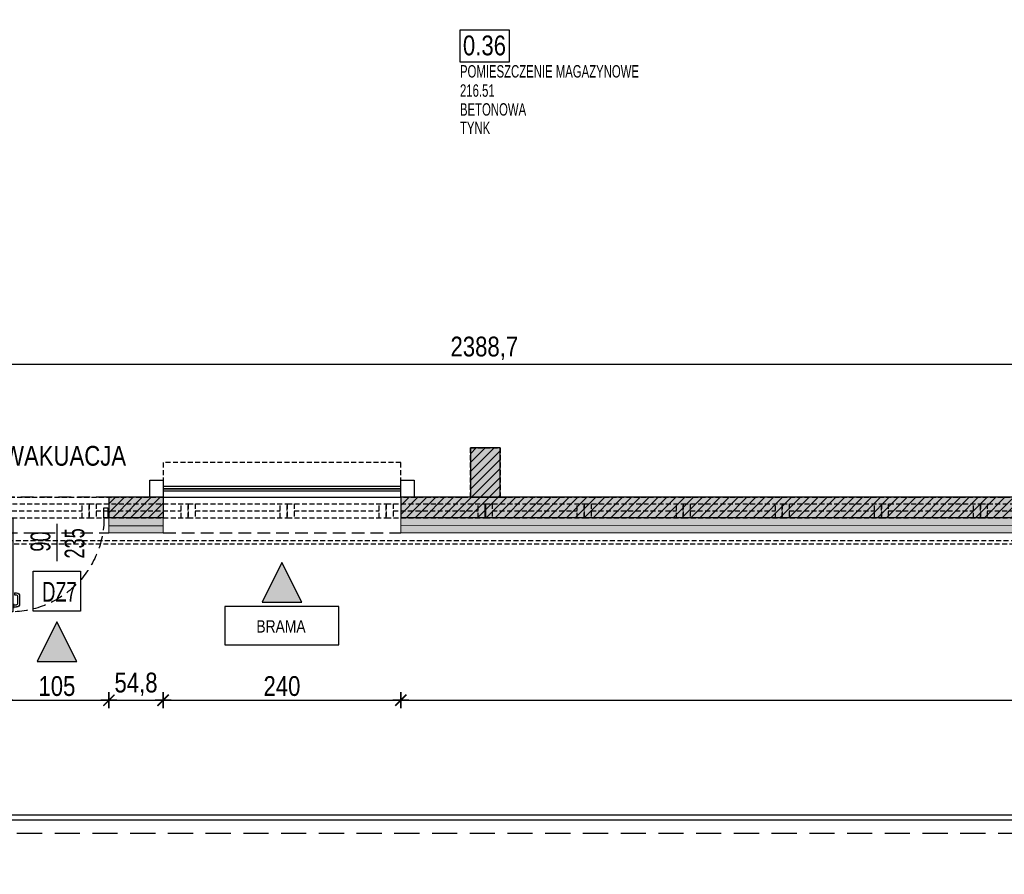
# Model space of a CAD drawing. Header units: millimetres. Extents: x 76192 to 88546, y 19309 to 25840.
# Tile 23 of 61: x 82680 to 83674, y 21011 to 21873. Entities that reach past the tile are written whole.
import ezdxf
from ezdxf.enums import TextEntityAlignment as Align

# ---------------------------------------------------------------- set-up
doc = ezdxf.new("R2010")
doc.units = ezdxf.units.MM
doc.linetypes.add('DASHED', pattern=[0.75, 0.5, -0.25])
doc.linetypes.add('DASHEDX2', pattern=[38.1, 25.4, -12.7])
doc.layers.get('DEFPOINTS').update_dxf_attribs({"lineweight": 9})
for name, color, linetype in [('_HSA_HATCH_WYPEŁNIENIA_PRZEGRÓD', 205, 'Continuous'), ('_HSA_NUMERACJA POMIESZCZEN', 43, 'Continuous'), ('_HSA_OPIS', 43, 'Continuous'), ('_HSA_OPIS_STOLARKA_WEWNĘTRZNA', 43, 'Continuous'), ('_HSA_PRZERYWANE', 153, 'DASHEDX2'), ('_HSA_SCHODY', 122, 'Continuous'), ('_HSA_STOLARKA_WEWNĘTRZNA', 132, 'Continuous'), ('_HSA_STOLARKA_ZEWNĘTRZNA', 132, 'Continuous'), ('_HSA_WIDOKOWE', 1, 'Continuous'), ('_HSA_WIDOKOWE_CIENKIE', 8, 'Continuous'), ('_HSA_WYM_100', 141, 'Continuous'), ('_HSA_ŚCIANY_KONSTRUKCYJNE', 3, 'Continuous'), ('_HSA_ŚCIANY_MUROWANE', 4, 'Continuous')]:
    doc.layers.add(name, color=color, linetype=linetype)
doc.layers.add('_HSA_IZOLACJA_TERMICZNA', color=2, linetype='Continuous', lineweight=5)
doc.layers.add('_HSA_NUMERACJA POMIESZCZEN POMOC', color=7, linetype='Continuous', true_color=0x38940a, plot=False)
doc.layers.add('_HSA_OPIS_STOLARKA_ZEWNĘTRZNA_POMOC', color=7, linetype='Continuous', true_color=0x6cc7f4, plot=False)
doc.layers.add('_HSA_POWIERZCHNIA_UŻYTKOWA', color=115, linetype='DASHED', plot=False)
doc.styles.add('Arial', font='Arial.ttf')
doc.styles.add('Arial Narrow_1', font='Arial Narrow.ttf', dxfattribs={"width": 0.8, "height": 200})
doc.styles.add('ARIAL_100', font='Arial.ttf', dxfattribs={"width": 0.8, "height": 20})
doc.styles.add('ARIAL_50', font='Arial Narrow.ttf', dxfattribs={"width": 0.8, "height": 10})
doc.linetypes.add('BATTING', pattern='A,0.00254,-2.54,[134,ltypeshp.shx,S=2.54,R=0,X=-2.54,Y=0],-5.08,[134,ltypeshp.shx,S=2.54,R=180,X=2.54,Y=0],-2.54', length=10.16254)
doc.dimstyles.new('WYM_WEWN_100', dxfattribs={"dimtxt": 20, "dimasz": 2, "dimexe": 10, "dimexo": 0, "dimgap": 4, "dimtad": 1, "dimdec": 1, "dimrnd": 0.1, "dimtxsty": 'ARIAL_100', "dimblk": 'Wym-03', "dimcen": 0, "dimdle": 10, "dimse1": 1, "dimse2": 1, "dimclrt": 256, "dimazin": 2, "dimtfac": 1, "dimtdec": 1, "dimtix": 1, "dimtmove": 2, "dimatfit": 0, "dimfxl": 1, "dimtolj": 1, "dimtzin": 0, "dimarcsym": 0})

# ---------------------------------------------------------------- blocks, each defined once
blk = doc.blocks.new('A$C181A6C00')
blk.add_hatch(color=256).paths.add_polyline_path([(50, -25), (0, 0), (50, 25)])
blk.add_lwpolyline([(50, -25), (0, 0), (50, 25), (50, -25)])
blk = doc.blocks.new('A$C88e31ec9')
blk.add_lwpolyline([(-57.56, -38.64), (57.56, -38.64), (57.56, 0), (-57.56, 0)], close=True)
at = {"style": 'Arial', "width": 0.8}
blk.add_text('BRAMA', height=12.5, dxfattribs=at).set_placement((-0.98, -26.24), align=Align.CENTER)
blk = doc.blocks.new('*U459')
at = {"linetype": 'ByBlock', "ltscale": 10}
for p, q in [((0, 14), (100, 14)), ((0, 0), (0, 14)), ((7, 0), (7, 14)), ((93, 14), (93, 0)), ((100, 14), (100, 0)), ((0, 0), (100, 0)), ((7, 7), (93, 7))]:
    blk.add_line(p, q, dxfattribs=at)
blk = doc.blocks.new('*U460')
at = {"linetype": 'ByBlock', "ltscale": 10}
for p, q in [((0, 14), (100, 14)), ((0, 0), (0, 14)), ((7, 0), (7, 14)), ((93, 14), (93, 0)), ((100, 14), (100, 0)), ((0, 0), (100, 0)), ((7, 7), (93, 7))]:
    blk.add_line(p, q, dxfattribs=at)
blk = doc.blocks.new('*U461')
at = {"linetype": 'ByBlock', "ltscale": 10}
for p, q in [((0, 14), (100, 14)), ((0, 0), (0, 14)), ((7, 0), (7, 14)), ((93, 14), (93, 0)), ((100, 14), (100, 0)), ((0, 0), (100, 0)), ((7, 7), (93, 7))]:
    blk.add_line(p, q, dxfattribs=at)
blk = doc.blocks.new('*U462')
at = {"linetype": 'ByBlock', "ltscale": 10}
for p, q in [((0, 14), (100, 14)), ((0, 0), (0, 14)), ((7, 0), (7, 14)), ((93, 14), (93, 0)), ((100, 14), (100, 0)), ((0, 0), (100, 0)), ((7, 7), (93, 7))]:
    blk.add_line(p, q, dxfattribs=at)
blk = doc.blocks.new('*U463')
at = {"linetype": 'ByBlock', "ltscale": 10}
for p, q in [((0, 14), (100, 14)), ((0, 0), (0, 14)), ((7, 0), (7, 14)), ((93, 14), (93, 0)), ((100, 14), (100, 0)), ((0, 0), (100, 0)), ((7, 7), (93, 7))]:
    blk.add_line(p, q, dxfattribs=at)
blk = doc.blocks.new('*U464')
at = {"linetype": 'ByBlock', "ltscale": 10}
for p, q in [((0, 14), (100, 14)), ((0, 0), (0, 14)), ((7, 0), (7, 14)), ((93, 14), (93, 0)), ((100, 14), (100, 0)), ((0, 0), (100, 0)), ((7, 7), (93, 7))]:
    blk.add_line(p, q, dxfattribs=at)
blk = doc.blocks.new('*U465')
at = {"linetype": 'ByBlock', "ltscale": 10}
for p, q in [((0, 14), (100, 14)), ((0, 0), (0, 14)), ((7, 0), (7, 14)), ((93, 14), (93, 0)), ((100, 14), (100, 0)), ((0, 0), (100, 0)), ((7, 7), (93, 7))]:
    blk.add_line(p, q, dxfattribs=at)
blk = doc.blocks.new('*U466')
at = {"linetype": 'ByBlock', "ltscale": 10}
for p, q in [((0, 14), (100, 14)), ((0, 0), (0, 14)), ((7, 0), (7, 14)), ((93, 14), (93, 0)), ((100, 14), (100, 0)), ((0, 0), (100, 0)), ((7, 7), (93, 7))]:
    blk.add_line(p, q, dxfattribs=at)
blk = doc.blocks.new('*U443')
at = {"linetype": 'ByBlock', "ltscale": 10}
for p, q in [((0, 14), (100, 14)), ((0, 0), (0, 14)), ((7, 0), (7, 14)), ((93, 14), (93, 0)), ((100, 14), (100, 0)), ((0, 0), (100, 0)), ((7, 7), (93, 7))]:
    blk.add_line(p, q, dxfattribs=at)
blk = doc.blocks.new('*U444')
at = {"linetype": 'ByBlock', "ltscale": 10}
for p, q in [((0, 14), (100, 14)), ((0, 0), (0, 14)), ((7, 0), (7, 14)), ((93, 14), (93, 0)), ((100, 14), (100, 0)), ((0, 0), (100, 0)), ((7, 7), (93, 7))]:
    blk.add_line(p, q, dxfattribs=at)
blk = doc.blocks.new('*U445')
at = {"linetype": 'ByBlock', "ltscale": 10}
for p, q in [((0, 14), (100, 14)), ((0, 0), (0, 14)), ((7, 0), (7, 14)), ((93, 14), (93, 0)), ((100, 14), (100, 0)), ((0, 0), (100, 0)), ((7, 7), (93, 7))]:
    blk.add_line(p, q, dxfattribs=at)
blk = doc.blocks.new('NUMERACJA_POMIESZCZEŃ_200')
blk.add_lwpolyline([(50, 31.85), (0, 31.85), (0, 0), (50, 0)], close=True)
at = {"style": 'ARIAL_100', "width": 0.8}
blk.add_attdef('OPIS_TABELKA', (2.96, 6.47), '', height=20, dxfattribs=at)
at = {"layer": '_HSA_NUMERACJA POMIESZCZEN POMOC', "style": 'ARIAL_50', "width": 0.8}
for tag, p in [('NAZWA', (0, -15.93)), ('POWIERZCHNIA', (0, -35.3)), ('POSADZKA', (0, -54.39)), ('SUFIT', (0, -73.08))]:
    blk.add_attdef(tag, p, '', height=12.5, dxfattribs=at)
blk = doc.blocks.new('*U525')
for p, q in [((4.2, 90), (1.1, 90)), ((4.2, 91.25), (5, 91.25)), ((4.2, 86.75), (4.2, 91.25)), ((8.725, 91.25), (7.925, 91.25)), ((8.725, 86.75), (8.725, 91.25)), ((8.725, 90), (11.825, 90)), ((-1.9, 78.86), (-1.9, 87)), ((0.1, 78.86), (0.1, 87)), ((4.2, 88), (1.1, 88)), ((5, 86.75), (4.2, 86.75)), ((7.925, 86.75), (8.725, 86.75)), ((8.725, 88), (11.825, 88)), ((12.825, 78.86), (12.825, 87)), ((14.825, 78.86), (14.825, 87)), ((3.2, 77.86), (1.1, 77.86)), ((3.2, 75.86), (1.1, 75.86)), ((3.2, 75.86), (3.2, 77.86)), ((9.725, 75.86), (9.725, 77.86)), ((9.725, 77.86), (11.825, 77.86)), ((9.725, 75.86), (11.825, 75.86))]:
    blk.add_line(p, q)
for points in [[(5, 0), (7.925, 0), (7.925, 95), (5, 95)], [(1, 0), (1, -10), (5, -10), (5, 0)], [(100, 0), (100, -10), (104, -10), (104, 0)]]:
    blk.add_lwpolyline(points, close=True)
for points in [[(0, 0), (0, -10)], [(105, 0), (105, -10)]]:
    blk.add_lwpolyline(points)
for centre, radius, start, end in [((1.1, 87), 3, 90, 180), ((11.825, 87), 3, 0, 90), ((1.1, 87), 1, 90, 180), ((11.825, 87), 1, 0, 90), ((1.1, 78.86), 3, 180, 270), ((1.1, 78.86), 1, 180, 270), ((11.825, 78.86), 3, 270, 0), ((11.825, 78.86), 1, 270, 0)]:
    blk.add_arc(centre, radius, start, end)
at = {"linetype": 'DASHED', "ltscale": 25}
blk.add_arc((5, 0), 95, 0, 90, dxfattribs=at)
blk = doc.blocks.new('Wym-03')
for p, q in [((-4, 0), (4, 0)), ((0, 4), (0, -4))]:
    blk.add_line(p, q)
blk.add_lwpolyline([(-2.83, -2.83, 0.8, 0.8, 0), (2.83, 2.83, 0.05, 0.05, 0)], format="xyseb")
blk = doc.blocks.new('*D688')
at = {"layer": '_HSA_WYM_100', "color": 0, "lineweight": -2}
blk.add_line((84048.33, 19377.42), (82252.33, 19377.42), dxfattribs=at)
at = {"layer": 'DEFPOINTS', "color": 0}
for p in [(82250.33, 21370.53), (84050.33, 21370.53), (82250.33, 19377.42)]:
    blk.add_point(p, dxfattribs=at)
at = {"layer": '_HSA_WYM_100', "color": 0, "lineweight": -2, "xscale": 2, "yscale": 2, "zscale": 2, "rotation": 180}
blk.add_blockref('Wym-03', (82250.33, 19377.42), dxfattribs=at)
at = {"layer": '_HSA_WYM_100', "color": 0, "lineweight": -2, "xscale": 2, "yscale": 2, "zscale": 2}
blk.add_blockref('Wym-03', (84050.33, 19377.42), dxfattribs=at)
at = {"layer": '_HSA_WYM_100', "insert": (83150.33, 19391.64), "char_height": 20, "attachment_point": 5, "style": 'ARIAL_100'}
blk.add_mtext('\\A1;1800', dxfattribs=at)
blk = doc.blocks.new('*D697')
at = {"layer": '_HSA_WYM_100', "color": 0, "lineweight": -2}
blk.add_line((86737.33, 19347.42), (76433.33, 19347.42), dxfattribs=at)
at = {"layer": 'DEFPOINTS', "color": 0}
for p in [(76431.33, 21355.53), (86739.33, 19527.42), (76431.33, 19347.42)]:
    blk.add_point(p, dxfattribs=at)
at = {"layer": '_HSA_WYM_100', "color": 0, "lineweight": -2, "xscale": 2, "yscale": 2, "zscale": 2, "rotation": 180}
blk.add_blockref('Wym-03', (76431.33, 19347.42), dxfattribs=at)
at = {"layer": '_HSA_WYM_100', "color": 0, "lineweight": -2, "xscale": 2, "yscale": 2, "zscale": 2}
blk.add_blockref('Wym-03', (86739.33, 19347.42), dxfattribs=at)
at = {"layer": '_HSA_WYM_100', "insert": (81585.33, 19361.64), "char_height": 20, "attachment_point": 5, "style": 'ARIAL_100'}
blk.add_mtext('\\A1;10308', dxfattribs=at)
blk = doc.blocks.new('*D726')
at = {"layer": '_HSA_WYM_100', "color": 0, "lineweight": -2}
blk.add_line((76281.33, 20766.14), (76281.33, 22652.53), dxfattribs=at)
at = {"layer": 'DEFPOINTS', "color": 0}
for p in [(76281.33, 22654.53), (76431.33, 22654.53), (86739.33, 20764.14)]:
    blk.add_point(p, dxfattribs=at)
at = {"layer": '_HSA_WYM_100', "color": 0, "lineweight": -2, "xscale": 2, "yscale": 2, "zscale": 2}
for p, rotation in [((76281.33, 22654.53), 90), ((76281.33, 20764.14), 270)]:
    blk.add_blockref('Wym-03', p, dxfattribs=dict(at, rotation=rotation))
at = {"layer": '_HSA_WYM_100', "insert": (76265.31, 21709.33), "char_height": 20, "attachment_point": 5, "rotation": 90, "style": 'ARIAL_100'}
blk.add_mtext('\\A1;1890,4', dxfattribs=at)
blk = doc.blocks.new('*D730')
at = {"layer": '_HSA_WYM_100', "color": 0, "lineweight": -2}
blk.add_line((76251.33, 21353.53), (76251.33, 19529.42), dxfattribs=at)
at = {"layer": 'DEFPOINTS', "color": 0}
for p in [(76431.33, 21355.53), (76251.33, 19527.42), (86739.33, 19527.42)]:
    blk.add_point(p, dxfattribs=at)
at = {"layer": '_HSA_WYM_100', "color": 0, "lineweight": -2, "xscale": 2, "yscale": 2, "zscale": 2}
for p, rotation in [((76251.33, 21355.53), 90), ((76251.33, 19527.42), 270)]:
    blk.add_blockref('Wym-03', p, dxfattribs=dict(at, rotation=rotation))
at = {"layer": '_HSA_WYM_100', "insert": (76235.31, 20441.48), "char_height": 20, "attachment_point": 5, "rotation": 90, "style": 'ARIAL_100'}
blk.add_mtext('\\A1;1828,1', dxfattribs=at)
blk = doc.blocks.new('*D746')
at = {"layer": '_HSA_WYM_100', "color": 0, "lineweight": -2}
blk.add_line((82667.33, 21186.33), (82768.33, 21186.33), dxfattribs=at)
at = {"layer": 'DEFPOINTS', "color": 0}
for p in [(82665.33, 21355.53), (82770.33, 21355.53), (82770.33, 21186.33)]:
    blk.add_point(p, dxfattribs=at)
at = {"layer": '_HSA_WYM_100', "color": 0, "lineweight": -2, "xscale": 2, "yscale": 2, "zscale": 2}
for p, rotation in [((82665.33, 21186.33), 179.9999999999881), ((82770.33, 21186.33), 359.9999999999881)]:
    blk.add_blockref('Wym-03', p, dxfattribs=dict(at, rotation=rotation))
at = {"layer": '_HSA_WYM_100', "insert": (82717.83, 21200.54), "char_height": 20, "attachment_point": 5, "style": 'ARIAL_100'}
blk.add_mtext('\\A1;105', dxfattribs=at)
blk = doc.blocks.new('*D747')
at = {"layer": '_HSA_WYM_100', "color": 0, "lineweight": -2}
blk.add_line((82772.33, 21186.33), (82823.08, 21186.33), dxfattribs=at)
at = {"layer": 'DEFPOINTS', "color": 0}
for p in [(82770.33, 21355.53), (82825.08, 21355.53), (82825.08, 21186.33)]:
    blk.add_point(p, dxfattribs=at)
at = {"layer": '_HSA_WYM_100', "color": 0, "lineweight": -2, "xscale": 2, "yscale": 2, "zscale": 2}
for p, rotation in [((82770.33, 21186.33), 179.9999999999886), ((82825.08, 21186.33), 359.9999999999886)]:
    blk.add_blockref('Wym-03', p, dxfattribs=dict(at, rotation=rotation))
at = {"layer": '_HSA_WYM_100', "insert": (82797.7, 21202.35), "char_height": 20, "attachment_point": 5, "style": 'ARIAL_100'}
blk.add_mtext('\\A1;54,8', dxfattribs=at)
blk = doc.blocks.new('*D748')
at = {"layer": '_HSA_WYM_100', "color": 0, "lineweight": -2}
blk.add_line((82827.08, 21186.33), (83063.08, 21186.33), dxfattribs=at)
at = {"layer": 'DEFPOINTS', "color": 0}
for p in [(82825.08, 21355.53), (83065.08, 21355.53), (83065.08, 21186.33)]:
    blk.add_point(p, dxfattribs=at)
at = {"layer": '_HSA_WYM_100', "color": 0, "lineweight": -2, "xscale": 2, "yscale": 2, "zscale": 2}
for p, rotation in [((82825.08, 21186.33), 179.9999999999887), ((83065.08, 21186.33), 359.9999999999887)]:
    blk.add_blockref('Wym-03', p, dxfattribs=dict(at, rotation=rotation))
at = {"layer": '_HSA_WYM_100', "insert": (82945.08, 21200.54), "char_height": 20, "attachment_point": 5, "style": 'ARIAL_100'}
blk.add_mtext('\\A1;240', dxfattribs=at)
blk = doc.blocks.new('*D749')
at = {"layer": '_HSA_WYM_100', "color": 0, "lineweight": -2}
blk.add_line((83067.08, 21186.33), (84387.83, 21186.33), dxfattribs=at)
at = {"layer": 'DEFPOINTS', "color": 0}
for p in [(83065.08, 21355.53), (84389.83, 21355.53), (84389.83, 21186.33)]:
    blk.add_point(p, dxfattribs=at)
at = {"layer": '_HSA_WYM_100', "color": 0, "lineweight": -2, "xscale": 2, "yscale": 2, "zscale": 2}
for p, rotation in [((83065.08, 21186.33), 179.9999999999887), ((84389.83, 21186.33), 359.9999999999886)]:
    blk.add_blockref('Wym-03', p, dxfattribs=dict(at, rotation=rotation))
at = {"layer": '_HSA_WYM_100', "insert": (83727.45, 21202.35), "char_height": 20, "attachment_point": 5, "style": 'ARIAL_100'}
blk.add_mtext('\\A1;1324,7', dxfattribs=at)
blk = doc.blocks.new('*U835')
at = {"linetype": 'ByBlock', "ltscale": 10}
for points in [[(-3.09, 0), (-6, 0), (-6, 11.37), (-3.09, 11.37)], [(-3.09, 11.37), (1803.47, 11.37), (1803.47, 8.2), (-3.09, 8.2)], [(1806, 11.37), (1803.47, 11.37), (1803.47, 0), (1806, 0)]]:
    blk.add_lwpolyline(points, close=True, dxfattribs=at)
blk = doc.blocks.new('*D1012')
at = {"layer": '_HSA_WYM_100', "color": 0, "lineweight": -2}
blk.add_line((81957.08, 21525.61), (84341.81, 21525.61), dxfattribs=at)
at = {"layer": 'DEFPOINTS', "color": 0}
for p in [(84343.81, 21525.61), (81955.08, 21520.78), (84343.81, 21520.76)]:
    blk.add_point(p, dxfattribs=at)
at = {"layer": '_HSA_WYM_100', "color": 0, "lineweight": -2, "xscale": 2, "yscale": 2, "zscale": 2}
for p, rotation in [((81955.08, 21525.61), 180.0000000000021), ((84343.81, 21525.61), 2.094245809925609e-12)]:
    blk.add_blockref('Wym-03', p, dxfattribs=dict(at, rotation=rotation))
at = {"layer": '_HSA_WYM_100', "insert": (83149.45, 21541.63), "char_height": 20, "attachment_point": 5, "style": 'ARIAL_100'}
blk.add_mtext('\\A1;2388,7', dxfattribs=at)

msp = doc.modelspace()

# ---------------------------------------------------------------- hatches: boundary and pattern name
at = {"layer": '_HSA_HATCH_WYPEŁNIENIA_PRZEGRÓD'}
h = msp.add_hatch(dxfattribs=at)
h.set_pattern_fill('ANSI31', color=256, scale=2, style=0)
h.set_pattern_definition([(45, (84097.8535, 21382.991), (-4.490128, 4.490128), [])])
h.paths.add_polyline_path([(84965.33, 23216.14), (84935.33, 23216.14), (84935.33, 23166.14), (84965.33, 23166.14)])
h.paths.add_polyline_path([(84961.81, 23166.14), (84943.81, 23166.14), (84943.81, 22611.89), (84694.24, 22611.89), (84694.24, 22593.89), (84961.81, 22593.89)])
h.paths.add_polyline_path([(84365.33, 23216.14), (84335.33, 23216.14), (84335.33, 23166.14), (84365.33, 23166.14)])
h.paths.add_polyline_path([(84361.81, 23166.14), (84343.81, 23166.14), (84343.81, 22627.39), (84361.81, 22627.39)])
h.paths.add_polyline_path([(84683.73, 22581.67), (84665.73, 22581.67), (84665.73, 22536.89), (84683.73, 22536.89)])
h.paths.add_polyline_path([(84694.24, 22627.39), (84650.24, 22627.39), (84650.24, 22581.67), (84694.24, 22581.67)])
h.paths.add_polyline_path([(84650.24, 22611.89), (84549.33, 22611.89), (84549.33, 22593.89), (84650.24, 22593.89)])
h.paths.add_polyline_path([(84431.33, 22611.89), (84372.33, 22611.89), (84372.33, 22593.89), (84431.33, 22593.89)])
h.paths.add_polyline_path([(84372.33, 22627.39), (84328.33, 22627.39), (84328.33, 22581.67), (84372.33, 22581.67)])
h.paths.add_polyline_path([(84361.81, 22581.67), (84343.81, 22581.67), (84343.81, 22536.89), (84361.81, 22536.89)])
h.paths.add_polyline_path([(84361.81, 22368.89), (84343.81, 22368.89), (84343.81, 22324.11), (84361.81, 22324.11)])
h.paths.add_polyline_path([(84372.33, 22324.11), (84328.33, 22324.11), (84328.33, 22278.39), (84372.33, 22278.39)])
h.paths.add_polyline_path([(84683.73, 22368.89), (84665.73, 22368.89), (84665.73, 22324.11), (84683.73, 22324.11)])
h.paths.add_polyline_path([(84694.24, 22324.11), (84650.24, 22324.11), (84650.24, 22278.39), (84694.24, 22278.39)])
h.paths.add_polyline_path([(84680.81, 21838.39), (84662.81, 21838.39), (84662.81, 21441.25), (84680.81, 21441.25)])
h.paths.add_polyline_path([(84694.24, 21884.11), (84650.24, 21884.11), (84650.24, 21838.39), (84694.24, 21838.39)])
h.paths.add_polyline_path([(84680.81, 22278.39), (84662.81, 22278.39), (84662.81, 21884.11), (84680.81, 21884.11)])
h.paths.add_polyline_path([(84372.33, 21884.11), (84328.33, 21884.11), (84328.33, 21838.39), (84372.33, 21838.39)])
h.paths.add_polyline_path([(84361.81, 21838.39), (84343.81, 21838.39), (84343.81, 21718.39), (84361.81, 21718.39)])
h.paths.add_polyline_path([(84361.81, 22278.39), (84343.81, 22278.39), (84343.81, 21884.11), (84361.81, 21884.11)])
h.paths.add_polyline_path([(84365.33, 21441.25), (84335.33, 21441.25), (84335.33, 21391.25), (84365.33, 21391.25)])
h.paths.add_polyline_path([(84361.81, 21550.39), (84343.81, 21550.39), (84343.81, 21441.25), (84361.81, 21441.25)])
h.paths.add_polyline_path([(84389.83, 21391.25), (83065.08, 21391.25), (83065.08, 21370.53), (84389.83, 21370.53)])
h.paths.add_polyline_path([(83765.33, 21441.25), (83735.33, 21441.25), (83735.33, 21391.25), (83765.33, 21391.25)])
h.paths.add_polyline_path([(83165.33, 21441.25), (83135.33, 21441.25), (83135.33, 21391.25), (83165.33, 21391.25)])
h.paths.add_polyline_path([(82565.33, 21441.25), (82535.33, 21441.25), (82535.33, 21391.25), (82565.33, 21391.25)])
h.paths.add_polyline_path([(81950.33, 21391.25), (81890.33, 21391.25), (81890.33, 21370.53), (81950.33, 21370.53)])
h.paths.add_polyline_path([(81965.33, 21441.25), (81935.33, 21441.25), (81935.33, 21391.25), (81965.33, 21391.25)])
h.paths.add_polyline_path([(81905.33, 21441.25), (81875.33, 21441.25), (81875.33, 21391.25), (81905.33, 21391.25)])
h.paths.add_polyline_path([(81385.08, 21391.25), (80040.21, 21391.25), (80040.21, 21370.53), (81385.08, 21370.53)])
h.paths.add_polyline_path([(80705.33, 21441.25), (80675.33, 21441.25), (80675.33, 21391.25), (80705.33, 21391.25)])
h.paths.add_polyline_path([(81305.33, 21441.25), (81275.33, 21441.25), (81275.33, 21391.25), (81305.33, 21391.25)])
h.paths.add_polyline_path([(81955.08, 21838.39), (81937.08, 21838.39), (81937.08, 21441.25), (81955.08, 21441.25)])
h.paths.add_polyline_path([(81972.33, 21884.11), (81928.33, 21884.11), (81928.33, 21838.39), (81972.33, 21838.39)])
h.paths.add_polyline_path([(81912.33, 21884.11), (81868.33, 21884.11), (81868.33, 21838.39), (81912.33, 21838.39)])
h.paths.add_polyline_path([(81312.33, 21884.11), (81268.33, 21884.11), (81268.33, 21838.39), (81312.33, 21838.39)])
h.paths.add_polyline_path([(81295.08, 22278.39), (81277.08, 22278.39), (81277.08, 21884.11), (81295.08, 21884.11)])
h.paths.add_polyline_path([(81955.08, 22278.39), (81937.08, 22278.39), (81937.08, 21884.11), (81955.08, 21884.11)])
h.paths.add_polyline_path([(81268.33, 22319.25), (80112.3, 22319.25), (80112.3, 22301.25), (81268.33, 22301.25)])
h.paths.add_polyline_path([(81312.33, 22324.11), (81268.33, 22324.11), (81268.33, 22278.39), (81312.33, 22278.39)])
h.paths.add_polyline_path([(81912.33, 22324.11), (81868.33, 22324.11), (81868.33, 22278.39), (81912.33, 22278.39)])
h.paths.add_polyline_path([(81928.33, 22319.25), (81912.33, 22319.25), (81912.33, 22301.25), (81928.33, 22301.25)])
h.paths.add_polyline_path([(81972.33, 22324.11), (81928.33, 22324.11), (81928.33, 22278.39), (81972.33, 22278.39)])
h.paths.add_polyline_path([(82527.66, 22319.25), (81972.33, 22319.25), (81972.33, 22301.25), (82527.66, 22301.25)])
h.paths.add_polyline_path([(82571.66, 22324.11), (82527.66, 22324.11), (82527.66, 22278.39), (82571.66, 22278.39)])
h.paths.add_polyline_path([(82571.66, 22368.89), (82527.66, 22368.89), (82527.66, 22324.11), (82571.66, 22324.11)])
h.paths.add_polyline_path([(82571.66, 22581.67), (82527.66, 22581.67), (82527.66, 22536.89), (82571.66, 22536.89)])
h.paths.add_polyline_path([(82571.66, 22627.39), (82527.66, 22627.39), (82527.66, 22581.67), (82571.66, 22581.67)])
h.paths.add_polyline_path([(82559.08, 23166.14), (82541.08, 23166.14), (82541.08, 22627.39), (82559.08, 22627.39)])
h.paths.add_polyline_path([(80705.33, 23216.14), (80675.33, 23216.14), (80675.33, 23166.14), (80705.33, 23166.14)])
h.paths.add_polyline_path([(81305.33, 23216.14), (81275.33, 23216.14), (81275.33, 23166.14), (81305.33, 23166.14)])
h.paths.add_polyline_path([(81905.33, 23216.14), (81875.33, 23216.14), (81875.33, 23166.14), (81905.33, 23166.14)])
h.paths.add_polyline_path([(81965.33, 23216.14), (81935.33, 23216.14), (81935.33, 23166.14), (81965.33, 23166.14)])
h.paths.add_polyline_path([(82565.33, 23216.14), (82535.33, 23216.14), (82535.33, 23166.14), (82565.33, 23166.14)])
h.paths.add_polyline_path([(83165.33, 23216.14), (83135.33, 23216.14), (83135.33, 23166.14), (83165.33, 23166.14)])
h.paths.add_polyline_path([(83765.33, 23216.14), (83735.33, 23216.14), (83735.33, 23166.14), (83765.33, 23166.14)])
h.paths.add_polyline_path([(81670.33, 21370.53), (81670.33, 21391.25), (81625.08, 21391.25), (81625.08, 21370.53)])
h.paths.add_polyline_path([(81775.33, 21391.25), (81775.33, 21370.53), (81890.33, 21370.53), (81890.33, 21391.25)])
h.paths.add_polyline_path([(82665.33, 21370.53), (82665.33, 21391.25), (81950.33, 21391.25), (81950.33, 21370.53)])
h.paths.add_polyline_path([(82770.33, 21391.25), (82770.33, 21370.53), (82825.08, 21370.53), (82825.08, 21391.25)])
h.paths.add_polyline_path([(81295.08, 21628.39), (81277.08, 21628.39), (81277.08, 21441.25), (81295.08, 21441.25)])
h.paths.add_polyline_path([(81277.08, 21733.39), (81295.08, 21733.39), (81295.08, 21838.39), (81277.08, 21838.39)])
h.paths.add_polyline_path([(81678.33, 22301.25), (81678.33, 22319.25), (81312.33, 22319.25), (81312.33, 22301.25)])
h.paths.add_polyline_path([(81783.33, 22319.25), (81783.33, 22301.25), (81868.33, 22301.25), (81868.33, 22319.25)])
h.paths.add_polyline_path([(82661.66, 22301.25), (82661.66, 22319.25), (82571.66, 22319.25), (82571.66, 22301.25)])
h.paths.add_polyline_path([(82766.66, 22319.25), (82766.66, 22301.25), (84328.33, 22301.25), (84328.33, 22319.25)])
h = msp.add_hatch(color=256, dxfattribs=at)
h.paths.add_polyline_path([(84965.33, 23216.14), (84935.33, 23216.14), (84935.33, 23166.14), (84965.33, 23166.14)])
h.paths.add_polyline_path([(84961.81, 23166.14), (84943.81, 23166.14), (84943.81, 22611.89), (84694.24, 22611.89), (84694.24, 22593.89), (84961.81, 22593.89)])
h.paths.add_polyline_path([(84683.73, 22581.67), (84665.73, 22581.67), (84665.73, 22536.89), (84683.73, 22536.89)])
h.paths.add_polyline_path([(84694.24, 22627.39), (84650.24, 22627.39), (84650.24, 22581.67), (84694.24, 22581.67)])
h.paths.add_polyline_path([(84650.24, 22611.89), (84549.33, 22611.89), (84549.33, 22593.89), (84650.24, 22593.89)])
h.paths.add_polyline_path([(84431.33, 22611.89), (84372.33, 22611.89), (84372.33, 22593.89), (84431.33, 22593.89)])
h.paths.add_polyline_path([(84683.73, 22368.89), (84665.73, 22368.89), (84665.73, 22324.11), (84683.73, 22324.11)])
h.paths.add_polyline_path([(84694.24, 22324.11), (84650.24, 22324.11), (84650.24, 22278.39), (84694.24, 22278.39)])
h.paths.add_polyline_path([(84680.81, 21838.39), (84662.81, 21838.39), (84662.81, 21441.25), (84680.81, 21441.25)])
h.paths.add_polyline_path([(84694.24, 21884.11), (84650.24, 21884.11), (84650.24, 21838.39), (84694.24, 21838.39)])
h.paths.add_polyline_path([(84680.81, 22278.39), (84662.81, 22278.39), (84662.81, 21884.11), (84680.81, 21884.11)])
h.paths.add_polyline_path([(83765.33, 21441.25), (83735.33, 21441.25), (83735.33, 21391.25), (83765.33, 21391.25)])
h.paths.add_polyline_path([(83165.33, 21441.25), (83135.33, 21441.25), (83135.33, 21391.25), (83165.33, 21391.25)])
h.paths.add_polyline_path([(82565.33, 21441.25), (82535.33, 21441.25), (82535.33, 21391.25), (82565.33, 21391.25)])
h.paths.add_polyline_path([(81950.33, 21391.25), (81890.33, 21391.25), (81890.33, 21355.53), (81950.33, 21355.53)])
h.paths.add_polyline_path([(81905.33, 21441.25), (81875.33, 21441.25), (81875.33, 21391.25), (81905.33, 21391.25)])
h.paths.add_polyline_path([(80705.33, 21441.25), (80675.33, 21441.25), (80675.33, 21391.25), (80705.33, 21391.25)])
h.paths.add_polyline_path([(81305.33, 21441.25), (81275.33, 21441.25), (81275.33, 21391.25), (81305.33, 21391.25)])
h.paths.add_polyline_path([(81912.33, 21884.11), (81868.33, 21884.11), (81868.33, 21838.39), (81912.33, 21838.39)])
h.paths.add_polyline_path([(81312.33, 21884.11), (81268.33, 21884.11), (81268.33, 21838.39), (81312.33, 21838.39)])
h.paths.add_polyline_path([(81295.08, 22278.39), (81277.08, 22278.39), (81277.08, 21884.11), (81295.08, 21884.11)])
h.paths.add_polyline_path([(81268.33, 22319.25), (80112.3, 22319.25), (80112.3, 22301.25), (81268.33, 22301.25)])
h.paths.add_polyline_path([(81312.33, 22324.11), (81268.33, 22324.11), (81268.33, 22278.39), (81312.33, 22278.39)])
h.paths.add_polyline_path([(81912.33, 22324.11), (81868.33, 22324.11), (81868.33, 22278.39), (81912.33, 22278.39)])
h.paths.add_polyline_path([(81928.33, 22319.25), (81912.33, 22319.25), (81912.33, 22301.25), (81928.33, 22301.25)])
h.paths.add_polyline_path([(80705.33, 23216.14), (80675.33, 23216.14), (80675.33, 23166.14), (80705.33, 23166.14)])
h.paths.add_polyline_path([(81305.33, 23216.14), (81275.33, 23216.14), (81275.33, 23166.14), (81305.33, 23166.14)])
h.paths.add_polyline_path([(81905.33, 23216.14), (81875.33, 23216.14), (81875.33, 23166.14), (81905.33, 23166.14)])
h.paths.add_polyline_path([(81965.33, 23216.14), (81935.33, 23216.14), (81935.33, 23166.14), (81965.33, 23166.14)])
h.paths.add_polyline_path([(83165.33, 23216.14), (83135.33, 23216.14), (83135.33, 23166.14), (83165.33, 23166.14)])
h.paths.add_polyline_path([(83765.33, 23216.14), (83735.33, 23216.14), (83735.33, 23166.14), (83765.33, 23166.14)])
h.paths.add_polyline_path([(80390.33, 21391.25), (80390.33, 21355.53), (81385.08, 21355.53), (81385.08, 21391.25)])
h.paths.add_polyline_path([(80090.33, 21355.53), (80090.33, 21391.25), (80040.21, 21391.25), (80040.21, 21355.53)])
h.paths.add_polyline_path([(84050.33, 21355.53), (84050.33, 21391.25), (83065.08, 21391.25), (83065.08, 21355.53)])
h.paths.add_polyline_path([(84350.33, 21391.25), (84350.33, 21355.53), (84389.83, 21355.53), (84389.83, 21391.25)])
h.paths.add_polyline_path([(82770.33, 21391.25), (82770.33, 21355.53), (82825.08, 21355.53), (82825.08, 21391.25)])
h.paths.add_polyline_path([(82665.33, 21355.53), (82665.33, 21391.25), (82250.33, 21391.25), (82250.33, 21355.53)])
h.paths.add_polyline_path([(81775.33, 21391.25), (81775.33, 21355.53), (81890.33, 21355.53), (81890.33, 21391.25)])
h.paths.add_polyline_path([(81670.33, 21355.53), (81670.33, 21391.25), (81625.08, 21391.25), (81625.08, 21355.53)])
h.paths.add_polyline_path([(81295.08, 21628.39), (81277.08, 21628.39), (81277.08, 21441.25), (81295.08, 21441.25)])
h.paths.add_polyline_path([(81277.08, 21733.39), (81295.08, 21733.39), (81295.08, 21838.39), (81277.08, 21838.39)])
h.paths.add_polyline_path([(81783.33, 22319.25), (81783.33, 22301.25), (81868.33, 22301.25), (81868.33, 22319.25)])
h.paths.add_polyline_path([(81678.33, 22301.25), (81678.33, 22319.25), (81312.33, 22319.25), (81312.33, 22301.25)])
h.paths.add_polyline_path([(82766.66, 22319.25), (82766.66, 22301.25), (84328.33, 22301.25), (84328.33, 22319.25)])
h.paths.add_polyline_path([(82661.66, 22301.25), (82661.66, 22319.25), (82571.66, 22319.25), (82571.66, 22301.25)])

# ---------------------------------------------------------------- linework, layer by layer
at = {"layer": '_HSA_IZOLACJA_TERMICZNA', "ltscale": 0.1}
for p, q in [((82770.33, 21355.53), (82770.33, 21370.53)), ((82825.08, 21370.53), (82825.08, 21355.53)), ((83065.08, 21370.53), (83065.08, 21355.53)), ((82770.33, 21355.53), (82825.08, 21355.53)), ((83065.08, 21355.53), (84389.83, 21355.53))]:
    msp.add_line(p, q, dxfattribs=at)
at = {"layer": '_HSA_IZOLACJA_TERMICZNA', "linetype": 'BATTING', "ltscale": 0.1}
for p, q in [((82770.33, 21362.53), (82825.08, 21362.53)), ((83065.08, 21362.53), (84389.83, 21363.03))]:
    msp.add_line(p, q, dxfattribs=at)
at = {"layer": '_HSA_OPIS_STOLARKA_WEWNĘTRZNA'}
msp.add_line((82717.83, 21364.4), (82717.83, 21326.66), dxfattribs=at)
at = {"layer": '_HSA_OPIS_STOLARKA_ZEWNĘTRZNA_POMOC', "flags": 128}
msp.add_lwpolyline([(82693.91, 21316.66), (82741.75, 21316.66), (82741.75, 21276.26), (82693.91, 21276.26)], close=True, dxfattribs=at)
at = {"layer": '_HSA_POWIERZCHNIA_UŻYTKOWA', "ltscale": 10}
msp.add_lwpolyline([(82565.33, 21391.25), (83135.33, 21391.25), (83135.33, 21441.25), (83165.33, 21441.25), (83165.33, 21391.25), (83735.33, 21391.25), (83735.33, 21441.25), (83765.33, 21441.25), (83765.33, 21391.25), (84335.33, 21391.25), (84335.33, 21441.25), (84343.81, 21441.25), (84343.81, 21838.39), (84328.33, 21838.39), (84328.33, 21884.11), (84343.81, 21884.11), (84343.81, 22278.39), (84328.33, 22278.39), (84328.33, 22301.25), (82571.66, 22301.25)], dxfattribs=at)
at = {"layer": '_HSA_PRZERYWANE', "ltscale": 0.5}
for p, q in [((82770.33, 21391.25), (82665.33, 21391.25)), ((82665.33, 21355.53), (82770.33, 21355.53)), ((82825.08, 21355.53), (83065.08, 21355.53))]:
    msp.add_line(p, q, dxfattribs=at)
at = {"layer": '_HSA_PRZERYWANE'}
msp.add_lwpolyline([(76505.33, 21355.53), (76505.33, 21052.11), (86739.33, 21052.11)], dxfattribs=at)
at = {"layer": '_HSA_SCHODY'}
for p, q in [((79295.83, 21070.53), (86614.33, 21070.53)), ((79300.83, 21065.53), (86614.33, 21065.53))]:
    msp.add_line(p, q, dxfattribs=at)
at = {"layer": '_HSA_STOLARKA_ZEWNĘTRZNA', "linetype": 'DASHED', "ltscale": 10}
msp.add_lwpolyline([(82825.08, 21391.25), (83065.08, 21391.25), (83065.08, 21426.22), (82825.08, 21426.22)], close=True, dxfattribs=at)
at = {"layer": '_HSA_STOLARKA_ZEWNĘTRZNA'}
for points in [[(82825.08, 21391.25), (82811.57, 21391.25), (82811.57, 21408.65), (82825.08, 21408.65)], [(83078.59, 21391.25), (83065.08, 21391.25), (83065.08, 21408.65), (83078.59, 21408.65)], [(82825.08, 21399.95), (83065.08, 21399.95), (83065.08, 21402.17), (82825.08, 21402.17)], [(82825.08, 21397.73), (83065.08, 21397.73), (83065.08, 21399.95), (82825.08, 21399.95)]]:
    msp.add_lwpolyline(points, close=True, dxfattribs=at)
at = {"layer": '_HSA_STOLARKA_ZEWNĘTRZNA', "ltscale": 10, "const_width": 2}
msp.add_lwpolyline([(83150.33, 21384.53), (83150.33, 21370.53)], dxfattribs=at)
at = {"layer": '_HSA_ŚCIANY_KONSTRUKCYJNE'}
msp.add_lwpolyline([(83135.33, 21391.25), (83165.33, 21391.25), (83165.33, 21441.25), (83135.33, 21441.25)], close=True, dxfattribs=at)
at = {"layer": '_HSA_ŚCIANY_MUROWANE', "ltscale": 0.07}
for p, q in [((82825.08, 21391.25), (82770.33, 21391.25)), ((82770.33, 21391.25), (82770.33, 21370.53)), ((82825.08, 21391.25), (82825.08, 21370.53)), ((83065.08, 21391.25), (83065.08, 21370.53)), ((84389.83, 21391.25), (83065.08, 21391.25)), ((82825.08, 21370.53), (82770.33, 21370.53)), ((84389.83, 21370.53), (83065.08, 21370.53))]:
    msp.add_line(p, q, dxfattribs=at)

# ---------------------------------------------------------------- block references
at = {"layer": '_HSA_NUMERACJA POMIESZCZEN', "linetype": 'Continuous'}
msp.add_blockref('NUMERACJA_POMIESZCZEŃ_200', (83124.84, 21831.03), dxfattribs=at).add_auto_attribs({'SUFIT': 'TYNK', 'POSADZKA': 'BETONOWA', 'POWIERZCHNIA': '216.51', 'NAZWA': 'POMIESZCZENIE MAGAZYNOWE', 'OPIS_TABELKA': '0.36'})
at = {"layer": '_HSA_OPIS'}
msp.add_blockref('A$C88e31ec9', (82945.08, 21280.9), dxfattribs=at)
at = {"layer": '_HSA_STOLARKA_WEWNĘTRZNA', "xscale": -1, "rotation": 180}
msp.add_blockref('*U525', (82665.33, 21370.53), dxfattribs=at)
at = {"layer": '_HSA_STOLARKA_ZEWNĘTRZNA', "linetype": 'DASHED', "ltscale": 10, "xscale": -1, "rotation": 180}
for name, p in [('*U445', (82650.33, 21384.53)), ('*U444', (82750.33, 21384.53)), ('*U443', (82850.33, 21384.53)), ('*U466', (82950.33, 21384.53)), ('*U465', (83050.33, 21384.53)), ('*U464', (83150.33, 21384.53)), ('*U463', (83250.33, 21384.53)), ('*U462', (83350.33, 21384.53)), ('*U461', (83450.33, 21384.53)), ('*U460', (83550.33, 21384.53)), ('*U459', (83650.33, 21384.53))]:
    msp.add_blockref(name, p, dxfattribs=at)
at = {"layer": '_HSA_WIDOKOWE', "xscale": -0.8, "yscale": 0.8, "zscale": 0.8, "rotation": 90}
for p in [(82945.08, 21325.53), (82717.83, 21265.53)]:
    msp.add_blockref('A$C181A6C00', p, dxfattribs=at)
at = {"layer": '_HSA_WIDOKOWE_CIENKIE', "linetype": 'DASHED', "ltscale": 10, "xscale": -1, "rotation": 180}
msp.add_blockref('*U835', (82250.33, 21355.53), dxfattribs=at)

# ---------------------------------------------------------------- texts
at = {"layer": '_HSA_OPIS', "insert": (82648.62, 21443.15), "char_height": 20, "width": 68.872, "attachment_point": 1, "style": 'ARIAL_100'}
msp.add_mtext('EWAKUACJA', dxfattribs=at)
at = {"layer": '_HSA_OPIS_STOLARKA_WEWNĘTRZNA', "char_height": 20, "width": 38.481, "attachment_point": 1, "rotation": 90, "style": 'Arial Narrow_1'}
for s, insert in [('235', (82725.6, 21329.42)), ('90', (82691.21, 21336.37))]:
    msp.add_mtext(s, dxfattribs=dict(at, insert=insert))
at = {"layer": '_HSA_OPIS_STOLARKA_ZEWNĘTRZNA_POMOC', "insert": (82703.07, 21305.88), "char_height": 20, "width": 50.0253, "attachment_point": 1, "style": 'Arial Narrow_1'}
msp.add_mtext('DZ7', dxfattribs=at)

# ---------------------------------------------------------------- dimensions: what is measured, and where the dimension line sits
at = {"layer": '_HSA_WYM_100'}
for base, p1, p2, angle, picture, middle in [((76281.33, 22654.53), (86739.33, 20764.14), (76431.33, 22654.53), 270, '*D726', (76265.31, 21709.33)), ((84343.81, 21525.61), (81955.08, 21520.78), (84343.81, 21520.76), 180, '*D1012', (83149.45, 21541.63)), ((76251.33, 19527.42), (76431.33, 21355.53), (86739.33, 19527.42), 90, '*D730', (76235.31, 20441.48)), ((82770.33, 21186.33), (82665.33, 21355.53), (82770.33, 21355.53), 180, '*D746', (82717.83, 21200.54)), ((82825.0787, 21186.3295), (82770.3255, 21355.5269), (82825.0787, 21355.5269), 180, '*D747', (82797.7021, 21202.3486)), ((83065.08, 21186.33), (82825.08, 21355.53), (83065.08, 21355.53), 180, '*D748', (82945.08, 21200.54)), ((84389.8255, 21186.3295), (83065.0787, 21355.5269), (84389.8255, 21355.5269), 180, '*D749', (83727.4521, 21202.3486))]:
    dim = msp.add_linear_dim(base=base, p1=p1, p2=p2, angle=angle, dimstyle='WYM_WEWN_100', dxfattribs=at)
    dim.commit()
    dim.dimension.update_dxf_attribs({"geometry": picture, "text_midpoint": middle})
for base, p1, p2, picture, middle in [((82250.33, 19377.42), (84050.33, 21370.53), (82250.33, 21370.53), '*D688', (83150.33, 19391.64)), ((76431.33, 19347.42), (86739.33, 19527.42), (76431.33, 21355.53), '*D697', (81585.33, 19361.64))]:
    dim = msp.add_linear_dim(base=base, p1=p1, p2=p2, dimstyle='WYM_WEWN_100', dxfattribs=at)
    dim.commit()
    dim.dimension.update_dxf_attribs({"geometry": picture, "text_midpoint": middle})

doc.saveas('drawing.dxf')
